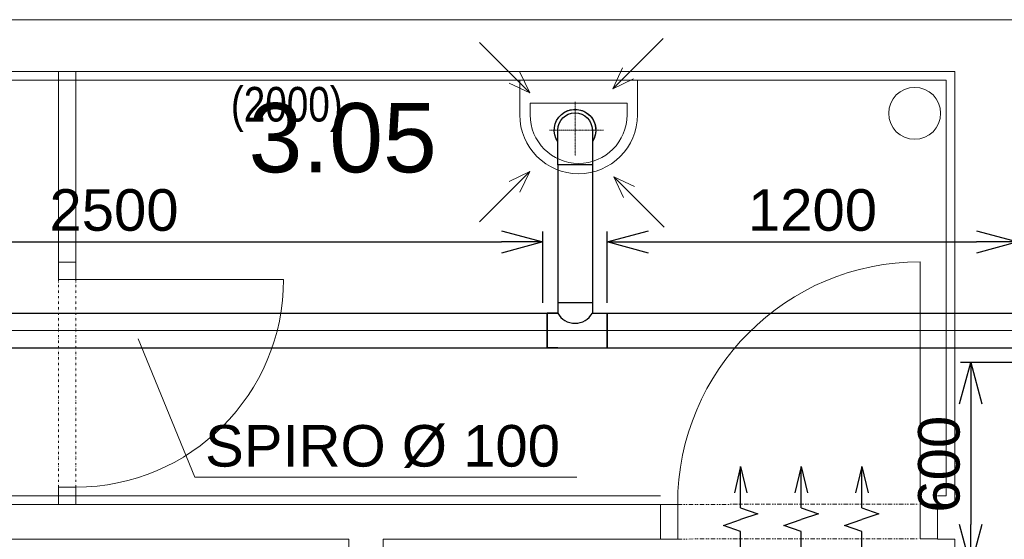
# Model space of a CAD drawing. Header units: millimetres. Extents: x 918337 to 1269480, y -257156 to -67477.
# Tile 83 of 114: x 1152580 to 1155423, y -190092 to -188591. Entities that reach past the tile are written whole.
import ezdxf

# ---------------------------------------------------------------- set-up
doc = ezdxf.new("R2010")
doc.units = ezdxf.units.MM
for name, pattern in [('ACAD_ISO10W100', [18.5, 12, -3, 0.5, -3]), ('DĚLICÍ2', [15.875, 6.35, -3.175, 0, -3.175, 0, -3.175]), ('ČÁRKOVANÁ2', [0.375, 0.25, -0.125])]:
    doc.linetypes.add(name, pattern=pattern)
doc.layers.get('0').update_dxf_attribs({"color": 8, "lineweight": 9})
for name, color, linetype, lineweight in [('1VZT - LEGENDY', 7, 'Continuous', 13), ('1VZT-POTRUBI', 4, 'Continuous', 30), ('1VZT-ČERCHOVANÁ', 7, 'ACAD_ISO10W100', 9), ('LEGENDY', 7, 'Continuous', 9), ('St_plocha_místnosti', 3, 'Continuous', 18)]:
    doc.layers.add(name, color=color, linetype=linetype, lineweight=lineweight)
doc.layers.add('1VZT-vytápění', color=1, linetype='Continuous')
doc.styles.add('Andy', font='arial.ttf')
doc.styles.get("Standard").update_dxf_attribs({"font": 'arial.ttf'})
doc.dimstyles.new('ISO-25', dxfattribs={"dimtxt": 2.5, "dimasz": 2.5, "dimexe": 1.25, "dimexo": 0.625, "dimtad": 1, "dimtxsty": 'Standard', "dimcen": 2.5, "dimadec": 0, "dimazin": 0, "dimtfac": 1, "dimtmove": 0, "dimatfit": 3, "dimfxl": 1, "dimarcsym": 0})

# ---------------------------------------------------------------- blocks, each defined once
blk = doc.blocks.new('dcsddfsfsdfsfs')
at = {"layer": '1VZT-POTRUBI', "ltscale": 0.5}
for p, q in [((-273791.2, 225508.5), (-273891.2, 225508.5)), ((-273891.2, 225508.5), (-273891.2, 225408.5)), ((-273891.2, 225408.5), (-273791.2, 225408.5))]:
    blk.add_line(p, q, dxfattribs=at)
at = {"layer": '1VZT-POTRUBI'}
for radius, start, end in [(60, 326.4427, 123.5573), (50, 0, 90)]:
    blk.add_arc((-273791.2, 225458.5), radius, start, end, dxfattribs=at)
at = {"layer": '1VZT-POTRUBI', "ltscale": 0.5}
for radius, start, end in [(60, 236.4427, 123.5573), (50, 270, 90)]:
    blk.add_arc((-273791.2, 225458.5), radius, start, end, dxfattribs=at)
blk = doc.blocks.new('ewrwerwerwer')
at = {"layer": '1VZT - LEGENDY', "ltscale": 0.5}
for p, q in [((-274071.1, 225715.6), (-273925.9, 225570.3)), ((-273526.3, 225712.6), (-273671.5, 225567.3)), ((-273925.9, 225570.3), (-273954.5, 225630.2)), ((-273671.5, 225567.3), (-273642.9, 225627.2)), ((-273925.9, 225570.3), (-273985.8, 225598.9)), ((-273671.5, 225567.3), (-273611.6, 225595.9)), ((-274056, 225182.9), (-273910.7, 225328.2)), ((-273910.7, 225328.2), (-273970.6, 225299.6)), ((-273910.7, 225328.2), (-273939.3, 225268.2)), ((-273538.4, 225182.9), (-273683.7, 225328.2)), ((-273683.7, 225328.2), (-273655.1, 225268.2)), ((-273683.7, 225328.2), (-273623.8, 225299.6))]:
    blk.add_line(p, q, dxfattribs=at)
at = {"layer": '1VZT - LEGENDY', "linetype": 'ČÁRKOVANÁ2', "ltscale": 0.5}
for q in [(-273791.2, 225540.6), (-273865.3, 225458.5), (-273791.2, 225384.4), (-273709.1, 225458.5)]:
    blk.add_line((-273791.2, 225458.5), q, dxfattribs=at)
blk = doc.blocks.new('eswfwsfwsfws')
at = {"layer": '1VZT - LEGENDY'}
blk.add_blockref('ewrwerwerwer', (0, 0), dxfattribs=at)
at = {"layer": '1VZT-POTRUBI'}
blk.add_blockref('dcsddfsfsdfsfs', (0, 0), dxfattribs=at)
blk = doc.blocks.new('fegevdfvdfv')
at = {"layer": '1VZT-vytápění'}
for p, q in [((-286977.9, 271465.6), (-286995.9, 271389.6)), ((-286977.9, 271465.6), (-286959.9, 271389.6)), ((-286977.9, 271346.2), (-286977.9, 271465.6)), ((-286803, 271465.6), (-286821, 271389.6)), ((-286803, 271465.6), (-286785, 271389.6)), ((-286803, 271346.2), (-286803, 271465.6)), ((-286628.1, 271465.6), (-286646.1, 271389.6)), ((-286628.1, 271465.6), (-286610, 271389.6)), ((-286628.1, 271346.2), (-286628.1, 271465.6)), ((-286977.9, 271346.2), (-286928.2, 271329.2)), ((-286928.2, 271329.2), (-286977.9, 271312.2)), ((-286803, 271346.2), (-286753.3, 271329.2)), ((-286753.3, 271329.2), (-286803, 271312.2)), ((-286628.1, 271346.2), (-286578.4, 271329.2)), ((-286578.4, 271329.2), (-286628.1, 271312.2)), ((-287027.6, 271295.1), (-286977.9, 271312.2)), ((-286977.9, 271278.1), (-287027.6, 271295.1)), ((-286852.7, 271295.1), (-286803, 271312.2)), ((-286803, 271278.1), (-286852.7, 271295.1)), ((-286677.7, 271295.1), (-286628.1, 271312.2)), ((-286628.1, 271278.1), (-286677.7, 271295.1)), ((-286977.9, 271195.6), (-286977.9, 271278.1)), ((-286803, 271195.6), (-286803, 271278.1)), ((-286628.1, 271195.6), (-286628.1, 271278.1))]:
    blk.add_line(p, q, dxfattribs=at)
blk = doc.blocks.new('_Open30')
at = {"color": 0, "linetype": 'ByBlock', "lineweight": -2}
for p, q in [((-1, 0.268), (0, 0)), ((0, 0), (-1, -0.268)), ((0, 0), (-1, 0))]:
    blk.add_line(p, q, dxfattribs=at)
blk = doc.blocks.new('*D830')
at = {"layer": '1VZT - LEGENDY', "color": 0, "lineweight": -2, "ltscale": 0.1, "transparency": 16777216}
for p, q in [((1151613.3, -189408.5), (1151613.3, -189202.9)), ((1154090.6, -189408.5), (1154090.6, -189202.9)), ((1151733.3, -189232.9), (1153970.6, -189232.9))]:
    blk.add_line(p, q, dxfattribs=at)
at = {"layer": 'Defpoints', "color": 0, "ltscale": 0.1, "transparency": 16777216}
for p in [(1154090.6, -189232.9), (1151613.3, -189438.5), (1154090.6, -189438.5)]:
    blk.add_point(p, dxfattribs=at)
at = {"layer": '1VZT - LEGENDY', "color": 0, "lineweight": -2, "ltscale": 0.1, "transparency": 16777216, "xscale": 120, "yscale": 120, "zscale": 120, "rotation": 180}
blk.add_blockref('_Open30', (1151613.3, -189232.9), dxfattribs=at)
at = {"layer": '1VZT - LEGENDY', "color": 0, "lineweight": -2, "ltscale": 0.1, "transparency": 16777216, "xscale": 120, "yscale": 120, "zscale": 120}
blk.add_blockref('_Open30', (1154090.6, -189232.9), dxfattribs=at)
at = {"layer": '1VZT - LEGENDY', "color": 0, "ltscale": 0.1, "transparency": 16777216, "insert": (1152851.9, -189141.6), "char_height": 120, "attachment_point": 5}
blk.add_mtext('2500', dxfattribs=at)
blk = doc.blocks.new('*D832')
at = {"layer": '1VZT - LEGENDY', "color": 0, "lineweight": -2, "ltscale": 0.1, "transparency": 16777216}
for p, q in [((1154275.6, -189408.5), (1154275.6, -189202.9)), ((1155462, -189408.5), (1155462, -189202.9)), ((1154395.6, -189232.9), (1155342, -189232.9))]:
    blk.add_line(p, q, dxfattribs=at)
at = {"layer": 'Defpoints', "color": 0, "ltscale": 0.1, "transparency": 16777216}
for p in [(1155462, -189232.9), (1154275.6, -189438.5), (1155462, -189438.5)]:
    blk.add_point(p, dxfattribs=at)
at = {"layer": '1VZT - LEGENDY', "color": 0, "lineweight": -2, "ltscale": 0.1, "transparency": 16777216, "xscale": 120, "yscale": 120, "zscale": 120, "rotation": 180}
blk.add_blockref('_Open30', (1154275.6, -189232.9), dxfattribs=at)
at = {"layer": '1VZT - LEGENDY', "color": 0, "lineweight": -2, "ltscale": 0.1, "transparency": 16777216, "xscale": 120, "yscale": 120, "zscale": 120}
blk.add_blockref('_Open30', (1155462, -189232.9), dxfattribs=at)
at = {"layer": '1VZT - LEGENDY', "color": 0, "ltscale": 0.1, "transparency": 16777216, "insert": (1154868.8, -189141.6), "char_height": 120, "attachment_point": 5}
blk.add_mtext('1200', dxfattribs=at)
blk = doc.blocks.new('*D834')
at = {"layer": '1VZT - LEGENDY', "color": 0, "lineweight": -2, "ltscale": 0.1, "transparency": 16777216}
for p, q in [((1155462, -189581), (1155295.8, -189581)), ((1155325.8, -189701), (1155325.8, -190049.2)), ((1155462, -190169.2), (1155295.8, -190169.2))]:
    blk.add_line(p, q, dxfattribs=at)
at = {"layer": 'Defpoints', "color": 0, "ltscale": 0.1, "transparency": 16777216}
for p in [(1155492, -189581), (1155325.8, -190169.2), (1155492, -190169.2)]:
    blk.add_point(p, dxfattribs=at)
at = {"layer": '1VZT - LEGENDY', "color": 0, "lineweight": -2, "ltscale": 0.1, "transparency": 16777216, "xscale": 120, "yscale": 120, "zscale": 120}
for p, rotation in [((1155325.8, -189581), 90), ((1155325.8, -190169.2), 270)]:
    blk.add_blockref('_Open30', p, dxfattribs=dict(at, rotation=rotation))
at = {"layer": '1VZT - LEGENDY', "color": 0, "ltscale": 0.1, "transparency": 16777216, "insert": (1155234.5, -189875.1), "char_height": 120, "attachment_point": 5, "rotation": 90}
blk.add_mtext('600', dxfattribs=at)
blk = doc.blocks.new('AXASXASXSAXA')
at = {"color": 8, "ltscale": 2}
for p, q in [((1175927.1, -222986.5), (1161097.1, -222986.5)), ((1165197.1, -223136.5), (1161247.1, -223136.5)), ((1165197.1, -223136.5), (1165197.1, -224386.5)), ((1162659.1, -224336.5), (1162659.1, -224386.5)), ((1164347.1, -224386.5), (1161247.1, -224386.5)), ((1162659.1, -224386.5), (1162609.1, -224386.5)), ((1162609.1, -224386.5), (1162609.1, -224386.5)), ((1162609.1, -224386.5), (1162659.1, -224386.5)), ((1162659.1, -224386.5), (1162609.1, -224386.5)), ((1162609.1, -224386.5), (1162609.1, -224386.5)), ((1162609.1, -224386.5), (1162659.1, -224386.5)), ((1162659.1, -224386.5), (1162659.1, -224386.5)), ((1162659.1, -224386.5), (1162659.1, -224386.5)), ((1164347.1, -224486.5), (1164347.1, -224386.5)), ((1165147.1, -224486.5), (1165147.1, -224386.5)), ((1165197.1, -224386.5), (1165147.1, -224386.5)), ((1163447.1, -224486.5), (1162347.1, -224486.5)), ((1163447.1, -224486.5), (1163447.1, -226316.5)), ((1164347.1, -224486.5), (1163547.1, -224486.5)), ((1163547.1, -224486.5), (1163547.1, -226316.5)), ((1165197.1, -224486.5), (1165147.1, -224486.5)), ((1165197.1, -224486.5), (1165197.1, -226316.5))]:
    blk.add_line(p, q, dxfattribs=at)
at = {"color": 8, "ltscale": 1.5}
for p, q in [((1161272.1, -223161.5), (1165172.1, -223161.5)), ((1165172.1, -223161.5), (1165172.1, -224361.5)), ((1164347.1, -224361.5), (1161272.1, -224361.5)), ((1165172.1, -224361.5), (1165147.1, -224361.5))]:
    blk.add_line(p, q, dxfattribs=at)
at = {"color": 8, "ltscale": 2}
for points in [[(1162609.1, -223136.5), (1162609.1, -223736.5)], [(1162659.1, -223136.5), (1162659.1, -223736.5)], [(1164281, -223261.5), (1164281, -223161.5), (1163941, -223161.5), (1163941, -223261.5)], [(1164251, -223261.5), (1164251, -223227.9), (1163971, -223227.9), (1163971, -223261.5)], [(1165097.1, -224385.7), (1165097.1, -223685.7)], [(1162659.1, -223736.5), (1163259.1, -223736.5)], [(1162609.1, -224336.5), (1162609.1, -224386.5)], [(1162659.1, -224336.5), (1162659.1, -224386.5)]]:
    blk.add_lwpolyline(points, dxfattribs=at)
for points in [[(1162659.1, -223736.5), (1162659.1, -223686.5), (1162609.1, -223686.5), (1162609.1, -223736.5)], [(1162659.1, -224386.5), (1162659.1, -224336.5), (1162609.1, -224336.5), (1162609.1, -224386.5)], [(1164397.1, -224386.5), (1164347.1, -224386.5), (1164347.1, -224486.5), (1164397.1, -224486.5)], [(1165147.1, -224385.7), (1165097.1, -224385.7), (1165097.1, -224485.7), (1165147.1, -224485.7)]]:
    blk.add_lwpolyline(points, close=True, dxfattribs=at)
at = {"color": 8, "linetype": 'DĚLICÍ2'}
for points in [[(1162609.1, -223736.5), (1162609.1, -224336.5)], [(1162659.1, -223736.5), (1162659.1, -224336.5)]]:
    blk.add_lwpolyline(points, dxfattribs=at)
at = {"color": 8, "linetype": 'DĚLICÍ2', "ltscale": 2}
for points in [[(1164397.1, -224386.5), (1165097.1, -224385.7)], [(1164397.1, -224486.5), (1165097.1, -224485.7)]]:
    blk.add_lwpolyline(points, dxfattribs=at)
at = {"color": 8, "ltscale": 2}
blk.add_circle((1165081.5, -223257), 75, dxfattribs=at)
for centre, radius, start, end in [((1164111, -223261.5), 170, 180, 0), ((1164111, -223261.5), 140, 180, 0), ((1165097.1, -224385.7), 700, 90, 180), ((1162659.1, -223736.5), 600, 270, 0)]:
    blk.add_arc(centre, radius, start, end, dxfattribs=at)
at = {"color": 8, "width": 0.8}
blk.add_text('(2000)', height=100, dxfattribs=at).set_placement((1163106.9, -223280.8))

msp = doc.modelspace()

# ---------------------------------------------------------------- linework, layer by layer
at = {"layer": '1VZT - LEGENDY', "ltscale": 0.1}
for q in [(1152921.5, -189513.2), (1154188.7, -189912.5)]:
    msp.add_line((1153084.8, -189912.5), q, dxfattribs=at)
at = {"layer": '1VZT-POTRUBI', "ltscale": 0.1}
for p, q in [((1154133.1, -189010.1), (1154133.1, -189408.5)), ((1154233.1, -189010.1), (1154233.1, -189408.5)), ((1154133.1, -189408.5), (1154133.1, -189438.5)), ((1154233.1, -189408.5), (1154133.1, -189408.5)), ((1154233.1, -189408.5), (1154233.1, -189438.5)), ((1151613.3, -189438.5), (1154133.1, -189438.5)), ((1154090.6, -189438.5), (1154133.1, -189438.5)), ((1154103.1, -189538.5), (1154103.1, -189438.5)), ((1154133.1, -189438.5), (1154103.1, -189438.5)), ((1154103.1, -189438.5), (1154103.1, -189538.5)), ((1154233.1, -189438.5), (1154275.6, -189438.5)), ((1154233.1, -189438.5), (1154275.6, -189438.5)), ((1154233.1, -189438.5), (1155462, -189438.5)), ((1154275.6, -189538.5), (1154275.6, -189438.5)), ((1154275.6, -189438.5), (1154275.6, -189538.5)), ((1151613.3, -189538.5), (1154133.1, -189538.5)), ((1154090.6, -189538.5), (1154275.6, -189538.5)), ((1154133.1, -189538.5), (1154103.1, -189538.5)), ((1154233.1, -189538.5), (1155462, -189538.5)), ((1154233.1, -189538.5), (1154275.6, -189538.5))]:
    msp.add_line(p, q, dxfattribs=at)
msp.add_arc((1154183.1, -189411.1), 57, 208.7215, 331.2785, dxfattribs=at)
at = {"layer": '1VZT-ČERCHOVANÁ', "color": 7, "ltscale": 0.1}
msp.add_line((1155554.5, -189488.5), (1151613.3, -189488.5), dxfattribs=at)

# ---------------------------------------------------------------- block references
msp.add_blockref('AXASXASXSAXA', (-9917.6, 34395.4))
at = {"layer": '1VZT - LEGENDY', "xscale": -1, "rotation": 270}
msp.add_blockref('eswfwsfwsfws', (928724.6, 84881.1), dxfattribs=at)
at = {"layer": '1VZT-POTRUBI'}
msp.add_blockref('fegevdfvdfv', (1441639.1, -461347.1), dxfattribs=at)

# ---------------------------------------------------------------- texts
at = {"layer": 'LEGENDY', "lineweight": 5, "insert": (1153627.2, -189824.2), "char_height": 120, "attachment_point": 5}
msp.add_mtext_dynamic_manual_height_columns('SPIRO %%C 100', width=1517.357, gutter_width=12.5, heights=[0], dxfattribs=at)
at = {"layer": 'St_plocha_místnosti', "ltscale": 2, "style": 'Andy'}
msp.add_text('3.05', height=200, dxfattribs=at).set_placement((1153240.4, -189032))

# ---------------------------------------------------------------- dimensions: what is measured, and where the dimension line sits
at = {"layer": '1VZT - LEGENDY', "ltscale": 0.1}
for base, p1, p2, picture, middle in [((1154090.6, -189232.9), (1151613.3, -189438.5), (1154090.6, -189438.5), '*D830', (1152851.9, -189141.6)), ((1155462, -189232.9), (1154275.6, -189438.5), (1155462, -189438.5), '*D832', (1154868.8, -189141.6))]:
    dim = msp.add_linear_dim(base=base, p1=p1, p2=p2, dimstyle='ISO-25', override={"dimtxt": 120, "dimasz": 120, "dimexe": 30, "dimexo": 30, "dimgap": 30, "dimdec": 0, "dimrnd": 50, "dimblk": 'Open30', "dimtdec": 0, "dimldrblk": 'Open30', "dimfxl": 10}, dxfattribs=at)
    dim.commit()
    dim.dimension.update_dxf_attribs({"geometry": picture, "text_midpoint": middle})
dim = msp.add_linear_dim(base=(1155325.8, -190169.2), p1=(1155492, -189581), p2=(1155492, -190169.2), angle=90, dimstyle='ISO-25', override={"dimtxt": 120, "dimasz": 120, "dimexe": 30, "dimexo": 30, "dimgap": 30, "dimdec": 0, "dimrnd": 50, "dimblk": 'Open30', "dimtdec": 0, "dimldrblk": 'Open30', "dimfxl": 10}, dxfattribs=at)
dim.commit()
dim.dimension.update_dxf_attribs({"geometry": '*D834', "text_midpoint": (1155234.5, -189875.1)})

doc.saveas('drawing.dxf')
